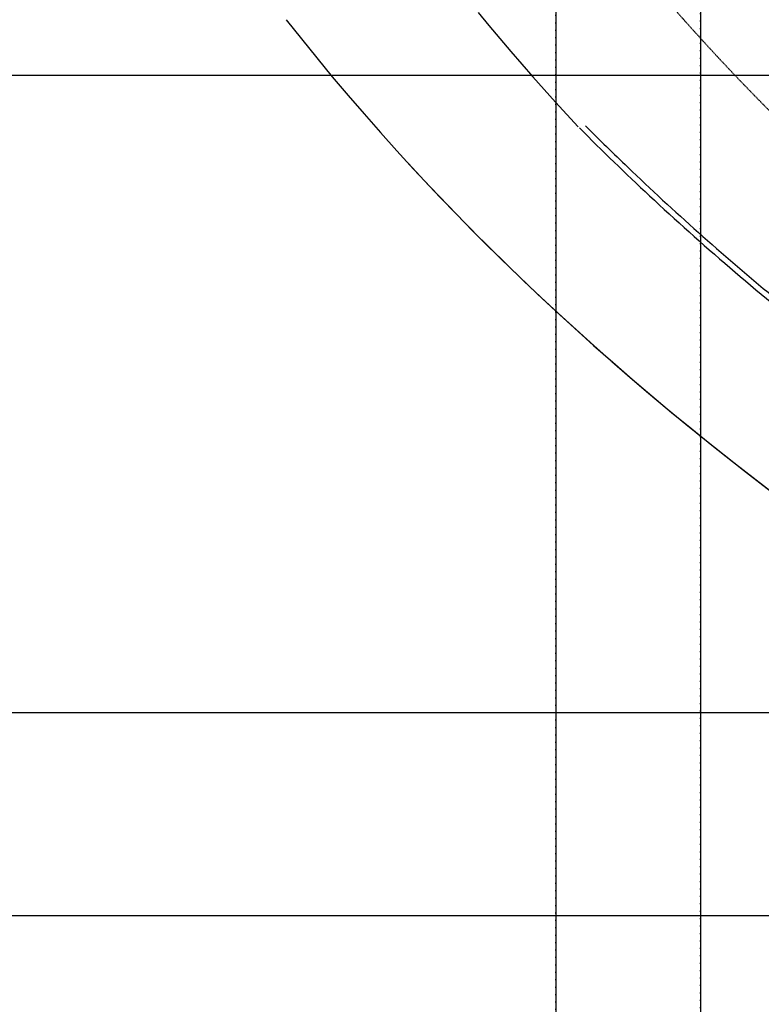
# Model space of a CAD drawing. Header units: metres. Extents: x 63115 to 703450, y -261936 to -53969.
# Tile 28 of 197: x 154657 to 155936, y -133964 to -132265. Entities that reach past the tile are written whole.
import ezdxf

# ---------------------------------------------------------------- set-up
doc = ezdxf.new("R2010")
doc.units = ezdxf.units.M
doc.linetypes.add('DASHDOT2', pattern=[12.7, 6.35, -3.175, 0, -3.175])
doc.linetypes.add('DASHED', pattern=[0.75, 0.5, -0.25])
for name, color, linetype in [('_01-STRAMIENEN', 253, 'DASHDOT2'), ('_02-section-thick', 3, 'Continuous'), ('_03-PROJECTION', 1, 'Continuous'), ('_04-HIDDEN', 7, 'DASHED')]:
    doc.layers.add(name, color=color, linetype=linetype)
doc.layers.add('_01Hulplijnen', color=6, linetype='Continuous', plot=False)

# ---------------------------------------------------------------- blocks, each defined once
blk = doc.blocks.new('*U244')
at = {"layer": '_01-STRAMIENEN'}
for points in [[(-5100, 5487.4), (-5100, -4768.6)], [(-5350, 5394.8), (-5350, -4768.6)], [(-7899.8, -1950), (6883.2, -1950)], [(-7899.8, -3050), (6883.2, -3050)], [(-7899.8, -3400), (6883.2, -3400)]]:
    blk.add_lwpolyline(points, dxfattribs=at)
at = {"layer": '_01Hulplijnen'}
for points in [[(-5100, 5487.4), (-5100, -4768.6)], [(-5350, 5394.8), (-5350, -4768.6)], [(-7899.8, -1950), (6883.2, -1950)], [(-7899.8, -3050), (6883.2, -3050)], [(-7899.8, -3400), (6883.2, -3400)]]:
    blk.add_lwpolyline(points, dxfattribs=at)
blk = doc.blocks.new('*U198')
at = {"layer": '_01Hulplijnen'}
blk.add_lwpolyline([(-5100, -766), (-5100, -4752.8)], dxfattribs=at)
at = {"layer": '_03-PROJECTION'}
blk.add_ellipse((0, 0), major_axis=(-6500, 0), ratio=0.638462, start_param=0.463296, end_param=2.678297, dxfattribs=at)

msp = doc.modelspace()

# ---------------------------------------------------------------- linework, layer by layer
at = {"layer": '_02-section-thick'}
msp.add_lwpolyline([(155448.1, -132252.6), (155466.6, -132275.1), (155485.3, -132297.5), (155504.1, -132319.8), (155523.1, -132341.8), (155542.3, -132363.8), (155561.7, -132385.5), (155581.2, -132407.1), (155600.9, -132428.5), (155620.8, -132449.8)], dxfattribs=at)
for points, knots in [([(155622.8, -132451.8), (155661.9, -132491.2), (155702.2, -132530.2), (155833.3, -132652.5), (155928.4, -132734.2), (156128.8, -132893), (156234.1, -132970.1), (156454.2, -133119.3), (156569.1, -133191.4), (156777.3, -133312.2), (156868.8, -133362.3), (156962.5, -133410.6)], [0.5648185, 0.5648185, 0.5648185, 0.5648185, 0.6005766, 0.6005766, 0.6780889, 0.6780889, 0.7556013, 0.7556013, 0.8331136, 0.8331136, 0.8909102, 0.8909102, 0.8909102, 0.8909102]), ([(155633.2, -132448.1), (155657, -132472.1), (155681.3, -132495.9), (155785.1, -132595.4), (155868.6, -132669.6), (156044, -132814.7), (156135.9, -132885.4), (156327.6, -133023), (156427.5, -133089.8), (156634.8, -133219), (156742.1, -133281.4), (156876.7, -133354.3), (156900.6, -133367), (156924.6, -133379.7)], [0.5658335, 0.5658335, 0.5658335, 0.5658335, 0.5876315, 0.5876315, 0.6575178, 0.6575178, 0.727404, 0.727404, 0.7972902, 0.7972902, 0.8671764, 0.8671764, 0.8821374, 0.8821374, 0.8821374, 0.8821374])]:
    msp.add_open_spline(points, degree=3, knots=knots, dxfattribs=at)
at = {"layer": '_03-PROJECTION'}
msp.add_ellipse((160931.8, -130410.6), major_axis=(-6500, 0), ratio=0.638462, start_param=0.531155, end_param=2.601165, dxfattribs=at)
at = {"layer": '_04-HIDDEN', "ltscale": 2}
for centre, major_axis, ratio in [((160931.8, -130410.6), (-5893.6, 0), 0.638336), ((160932.1, -130410.6), (-5121.8, 0), 0.639243)]:
    msp.add_ellipse(centre, major_axis=major_axis, ratio=ratio, dxfattribs=at)

# ---------------------------------------------------------------- block references
at = {"layer": '_03-PROJECTION'}
for name in ['*U244', '*U198']:
    msp.add_blockref(name, (160931.8, -130410.6), dxfattribs=at)

doc.saveas('drawing.dxf')
